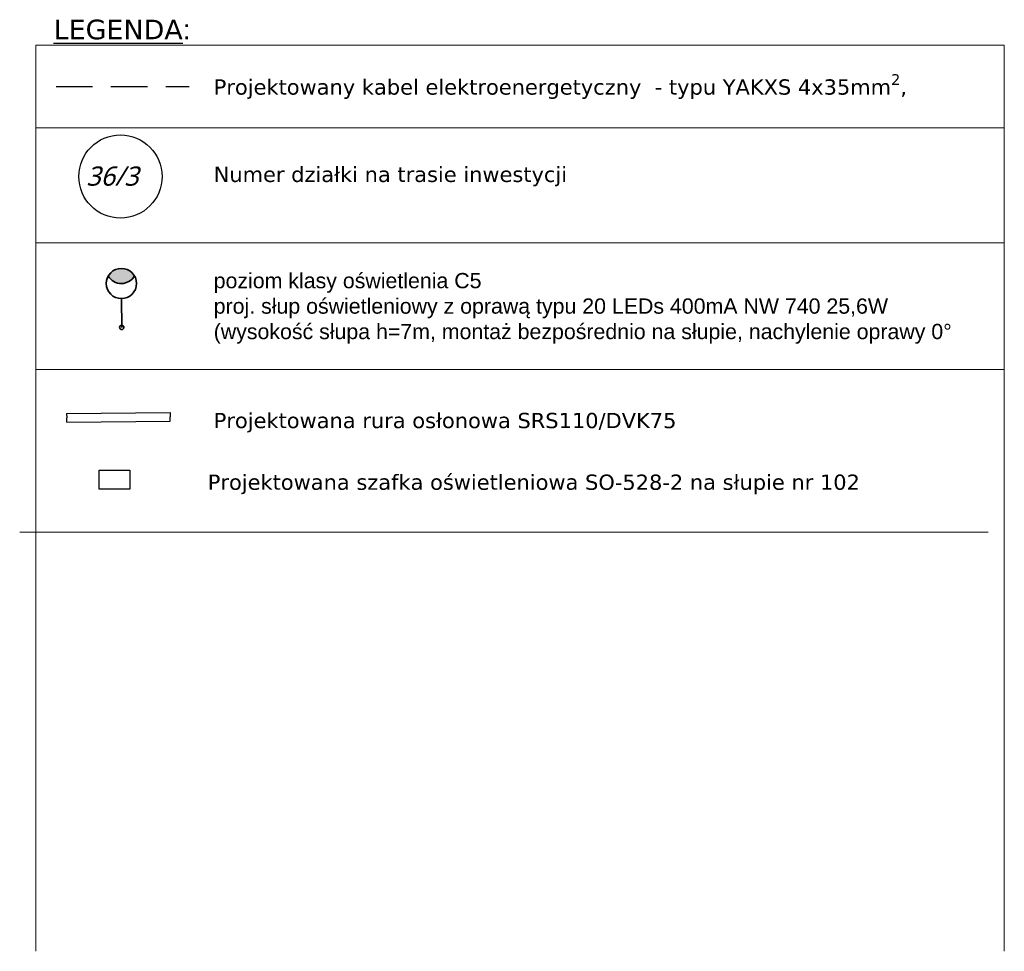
# Model space of a CAD drawing. Header units: metres. Extents: x 6462667 to 6462785, y 6040182 to 6040745.
# Tile 3 of 3: x 6462682 to 6462733, y 6040697 to 6040745. Entities that reach past the tile are written whole.
import ezdxf

# ---------------------------------------------------------------- set-up
doc = ezdxf.new("R2010")
doc.units = ezdxf.units.M
doc.linetypes.add('BUO', pattern=[2.5, 2, -0.5])
doc.linetypes.add('KRESKOWA2', pattern=[9.525, 6.35, -3.175])
doc.layers.add('!E_schemat', color=7, linetype='Continuous')
for name, color, linetype, lineweight in [('!Oświetlenie SP', 1, 'Continuous', 35), ('_linie nn proj.', 1, 'BUO', 30), ('E_O_Rura', 250, 'Continuous', 30)]:
    doc.layers.add(name, color=color, linetype=linetype, lineweight=lineweight)
doc.layers.add('_defpoints', color=5, linetype='Continuous', lineweight=0, plot=False)
doc.layers.add('_dzialki', color=7, linetype='Continuous', true_color=0x0a0909)
doc.styles.add('Arial', font='arial.ttf', dxfattribs={"height": 14.752994})
doc.styles.get("Standard").update_dxf_attribs({"font": 'arial.ttf'})

# ---------------------------------------------------------------- blocks, each defined once
blk = doc.blocks.new('LED SP DR3')
at = {"layer": '!Oświetlenie SP'}
h = blk.add_hatch(color=1, dxfattribs=at)
h.dxf.hatch_style = 1
h.paths.add_polyline_path([(6426479.251, 6033071.569, 0.57735), (6426477.887, 6033071.569, 0.57735)])
at = {"layer": '!Oświetlenie SP', "color": 1}
blk.add_lwpolyline([(6426478.569, 6033068.887), (6426478.569, 6033070.387)], dxfattribs=at)
for centre, radius in [((6426478.569, 6033071.175), 0.787), ((6426478.569, 6033068.887), 0.113)]:
    blk.add_circle(centre, radius, dxfattribs=at)
blk.add_arc((6426478.569, 6033071.962), 0.788, 210, 330, dxfattribs=at)

msp = doc.modelspace()

# ---------------------------------------------------------------- linework, layer by layer
at = {"layer": '_defpoints', "color": 7}
for points in [[(6462682.68, 6040743.774), (6462733.144, 6040743.774)], [(6462682.68, 6040743.774), (6462682.68, 6040696.562)], [(6462733.144, 6040743.774), (6462733.144, 6040696.562)], [(6462682.68, 6040739.473), (6462733.144, 6040739.473)], [(6462682.68, 6040739.473), (6462733.144, 6040739.473)], [(6462682.68, 6040733.475), (6462733.144, 6040733.475)], [(6462682.68, 6040726.886), (6462733.144, 6040726.886)], [(6462681.836, 6040718.399), (6462732.3, 6040718.399)]]:
    msp.add_lwpolyline(points, dxfattribs=at)
at = {"layer": '_dzialki', "color": 3}
msp.add_circle((6462687.085, 6040736.937), 2.168, dxfattribs=at)
at = {"layer": '_linie nn proj.', "color": 1, "linetype": 'KRESKOWA2', "ltscale": 0.3}
msp.add_lwpolyline([(6462683.731, 6040741.624), (6462690.667, 6040741.624)], dxfattribs=at)
at = {"layer": '_linie nn proj.', "linetype": 'ByBlock'}
msp.add_lwpolyline([(6462687.571, 6040720.641), (6462685.971, 6040720.642), (6462685.972, 6040721.642), (6462687.572, 6040721.641), (6462687.571, 6040720.641)], dxfattribs=at)
at = {"layer": 'E_O_Rura'}
for p, q in [((6462684.283, 6040724.581), (6462689.677, 6040724.633)), ((6462684.283, 6040724.581), (6462684.285, 6040724.356)), ((6462684.287, 6040724.131), (6462684.285, 6040724.356)), ((6462684.287, 6040724.131), (6462689.681, 6040724.183)), ((6462689.677, 6040724.633), (6462689.679, 6040724.408)), ((6462689.681, 6040724.183), (6462689.679, 6040724.408))]:
    msp.add_line(p, q, dxfattribs=at)

# ---------------------------------------------------------------- block references
at = {"layer": '!Oświetlenie SP', "rotation": 0.3258427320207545}
msp.add_blockref('LED SP DR3', (70622.554, -28789.621), dxfattribs=at)

# ---------------------------------------------------------------- texts
at = {"layer": '!E_schemat', "color": 5, "style": 'Arial'}
for s, insert, char_height, width, attachment_point in [('{\\fVerdana|b0|i0|c238|p34;\\L\\C0;LEGENDA\\fArial|b0|i0|c238|p0;\\l:}', (6462683.601, 6040744.069), 1.02273, 6.18651, 7), ('\\A1;{\\fVerdana|b0|i0|c238|p34;\\C0;Projektowany kabel elektroenergetyczny  - typu YAKXS 4x35mm\\H0.7x;\\S2^ ;\\H1.42857x;, }', (6462691.945, 6040741.624), 0.795455, 36.42247, 4), ('\\A1;{\\fVerdana|b0|i0|c238|p34;\\C0;Numer działki na trasie inwestycji}', (6462691.945, 6040736.937), 0.79545, 40.77164, 4), ('{\\C256;poziom klasy oświetlenia C5\\P\\C0;proj. słup oświetleniowy z oprawą typu 20 LEDs 400mA NW 740 25,6W   \\P\\C256;(wysokość słupa h=7m, montaż bezpośrednio na słupie, nachylenie oprawy 0°}', (6462691.945, 6040730.067), 0.79545, 40.7029, 4), ('\\A1;{\\fVerdana|b0|i0|c238|p34;\\C0;Projektowana rura osłonowa SRS110/DVK75}', (6462691.945, 6040724.109), 0.79545, 36.42247, 4), ('\\A1;{\\fVerdana|b0|i0|c238|p34;\\C0;Projektowana szafka oświetleniowa SO-528-2 na słupie nr 102 }', (6462691.636, 6040720.895), 0.79545, 40.77164, 4)]:
    msp.add_mtext(s, dxfattribs=dict(at, insert=insert, char_height=char_height, width=width, attachment_point=attachment_point))
at = {"layer": '_dzialki', "color": 3, "insert": (6462685.311, 6040737.46), "char_height": 1, "attachment_point": 1}
msp.add_mtext_dynamic_manual_height_columns('{\\fSegoe UI Emoji|b0|i1|c0|p34;\\C0;36/3}', width=5.17883, gutter_width=12.5, heights=[0], dxfattribs=at)

doc.saveas('drawing.dxf')
